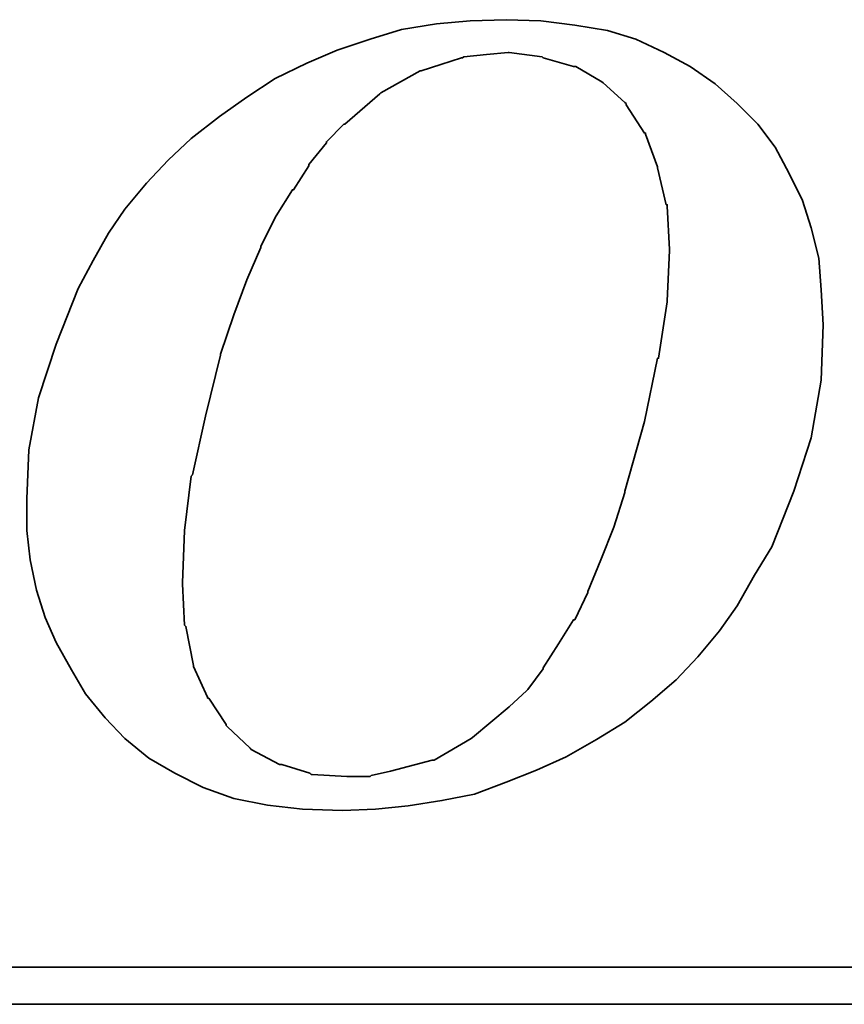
# Model space of a CAD drawing. Header units: inches. Extents: x -12 to 1371, y -333 to 183.
# Tile 42 of 48: x 184.69 to 187.27, y 124.16 to 127.23. Entities that reach past the tile are written whole.
import ezdxf

# ---------------------------------------------------------------- set-up
doc = ezdxf.new("R2010")
doc.units = ezdxf.units.IN
doc.header["$LTSCALE"] = 0.1
doc.layers.add('DIM', color=4, linetype='Continuous')
doc.layers.add('layer 1', color=7, linetype='Continuous')

# ---------------------------------------------------------------- blocks, each defined once
blk = doc.blocks.new('TBI MOTION logo(完整正式版)')
at = {"layer": 'layer 1', "color": 22, "lineweight": 35}
for points, knots in [([(35.79625, -6.98375), (35.79625, -6.98375), (36.23125, -7.43875), (36.23125, -7.43875), (36.23125, -7.43875), (36.23125, -7.43875), (36.75625, -7.87125), (36.75625, -7.87125), (36.75625, -7.87125), (36.75625, -7.87125), (37.33125, -8.20375), (37.33125, -8.20375), (37.33125, -8.20375), (37.33125, -8.20375), (37.95625, -8.51875), (37.95625, -8.51875), (37.95625, -8.51875), (37.95625, -8.51875), (38.62625, -8.75875), (38.62625, -8.75875), (38.62625, -8.75875), (38.62625, -8.75875), (39.37125, -8.90375), (39.37125, -8.90375), (39.37125, -8.90375), (39.37125, -8.90375), (40.14125, -8.99875), (40.14125, -8.99875), (40.14125, -8.99875), (40.14125, -8.99875), (41.02625, -9.02375), (41.02625, -9.02375), (41.02625, -9.02375), (41.02625, -9.02375), (41.74625, -8.99875), (41.74625, -8.99875), (41.74625, -8.99875), (41.74625, -8.99875), (42.46625, -8.92375), (42.46625, -8.92375), (42.46625, -8.92375), (42.46625, -8.92375), (43.21125, -8.80625), (43.21125, -8.80625), (43.21125, -8.80625), (43.21125, -8.80625), (43.93125, -8.66375), (43.93125, -8.66375), (43.93125, -8.66375), (43.93125, -8.66375), (44.62625, -8.39875), (44.62625, -8.39875), (44.62625, -8.39875), (44.62625, -8.39875), (45.29625, -8.13375), (45.29625, -8.13375), (45.29625, -8.13375), (45.29625, -8.13375), (45.94625, -7.84375), (45.94625, -7.84375), (45.94625, -7.84375), (45.94625, -7.84375), (46.61625, -7.46375), (46.61625, -7.46375), (46.61625, -7.46375), (46.61625, -7.46375), (47.24125, -7.07875), (47.24125, -7.07875), (47.24125, -7.07875), (47.24125, -7.07875), (47.81625, -6.62375), (47.81625, -6.62375), (47.81625, -6.62375), (47.81625, -6.62375), (48.36875, -6.14375), (48.36875, -6.14375), (48.36875, -6.14375), (48.36875, -6.14375), (48.84625, -5.64125), (48.84625, -5.64125), (48.84625, -5.64125), (48.84625, -5.64125), (49.32625, -5.06375), (49.32625, -5.06375), (49.32625, -5.06375), (49.32625, -5.06375), (49.71125, -4.51374), (49.71125, -4.51374), (49.71125, -4.51374), (49.71125, -4.51374), (50.09625, -3.83874), (50.09625, -3.83874), (50.09625, -3.83874), (50.09625, -3.83874), (50.48125, -3.21374), (50.48125, -3.21374), (50.48125, -3.21374), (50.48125, -3.21374), (50.96125, -1.99125), (50.96125, -1.99125), (50.96125, -1.99125), (50.96125, -1.99125), (51.34375, -0.81875), (51.34375, -0.81875), (51.34375, -0.81875), (51.34375, -0.81875), (51.56125, 0.45624), (51.56125, 0.45624), (51.56125, 0.45624), (51.56125, 0.45624), (51.60625, 1.67624), (51.60625, 1.67624), (51.60625, 1.67624), (51.60625, 1.67624), (51.56125, 2.44625), (51.56125, 2.44625), (51.56125, 2.44625), (51.56125, 2.44625), (51.51125, 3.14125), (51.51125, 3.14125), (51.51125, 3.14125), (51.51125, 3.14125), (51.34375, 3.81125), (51.34375, 3.81125), (51.34375, 3.81125), (51.34375, 3.81125), (51.15125, 4.41125), (51.15125, 4.41125), (51.15125, 4.41125), (51.15125, 4.41125), (50.86125, 5.01125), (50.86125, 5.01125), (50.86125, 5.01125), (50.86125, 5.01125), (50.55125, 5.58875), (50.55125, 5.58875), (50.55125, 5.58875), (50.55125, 5.58875), (50.16625, 6.09125), (50.16625, 6.09125), (50.16625, 6.09125), (50.16625, 6.09125), (49.71125, 6.54875), (49.71125, 6.54875), (49.71125, 6.54875), (49.71125, 6.54875), (49.23125, 6.98125), (49.23125, 6.98125), (49.23125, 6.98125), (49.23125, 6.98125), (48.67875, 7.36625), (48.67875, 7.36625), (48.67875, 7.36625), (48.67875, 7.36625), (48.10375, 7.67625), (48.10375, 7.67625), (48.10375, 7.67625), (48.10375, 7.67625), (47.48125, 7.96375), (47.48125, 7.96375), (47.48125, 7.96375), (47.48125, 7.96375), (46.85625, 8.15625), (46.85625, 8.15625), (46.85625, 8.15625), (46.85625, 8.15625), (46.13625, 8.27624), (46.13625, 8.27624), (46.13625, 8.27624), (46.13625, 8.27624), (45.39125, 8.37125), (45.39125, 8.37125), (45.39125, 8.37125), (45.39125, 8.37125), (44.62625, 8.39624), (44.62625, 8.39624), (44.62625, 8.39624), (44.62625, 8.39624), (43.83625, 8.37125), (43.83625, 8.37125), (43.83625, 8.37125), (43.83625, 8.37125), (43.09125, 8.30125), (43.09125, 8.30125), (43.09125, 8.30125), (43.09125, 8.30125), (42.32125, 8.18125), (42.32125, 8.18125), (42.32125, 8.18125), (42.32125, 8.18125), (41.62875, 7.96375), (41.62875, 7.96375), (41.62875, 7.96375), (41.62875, 7.96375), (40.90625, 7.72625), (40.90625, 7.72625), (40.90625, 7.72625), (40.90625, 7.72625), (40.23624, 7.43625), (40.23624, 7.43625), (40.23624, 7.43625), (40.23624, 7.43625), (39.54124, 7.10125), (39.54124, 7.10125), (39.54124, 7.10125), (39.54124, 7.10125), (38.91625, 6.69125), (38.91625, 6.69125), (38.91625, 6.69125), (38.91625, 6.69125), (38.31625, 6.26125), (38.31625, 6.26125), (38.31625, 6.26125), (38.31625, 6.26125), (37.69125, 5.78125), (37.69125, 5.78125), (37.69125, 5.78125), (37.69125, 5.78125), (37.18625, 5.30125), (37.18625, 5.30125), (37.18625, 5.30125), (37.18625, 5.30125), (36.70625, 4.79624), (36.70625, 4.79624), (36.70625, 4.79624), (36.70625, 4.79624), (36.23125, 4.22125), (36.23125, 4.22125), (36.23125, 4.22125), (36.23125, 4.22125), (35.87124, 3.69375), (35.87124, 3.69375), (35.87124, 3.69375), (35.87124, 3.69375), (35.53125, 3.09125), (35.53125, 3.09125), (35.53125, 3.09125), (35.53125, 3.09125), (35.19875, 2.47125), (35.19875, 2.47125), (35.19875, 2.47125), (35.19875, 2.47125), (34.71625, 1.24625), (34.71625, 1.24625), (34.71625, 1.24625), (34.71625, 1.24625), (34.33125, 0.06874), (34.33125, 0.06874), (34.33125, 0.06874), (34.33125, 0.06874), (34.11625, -1.07875), (34.11625, -1.07875), (34.11625, -1.07875), (34.11625, -1.07875), (34.07125, -2.15875), (34.07125, -2.15875), (34.07125, -2.15875), (34.07125, -2.15875), (34.07125, -2.85375), (34.07125, -2.85375), (34.07125, -2.85375), (34.07125, -2.85375), (34.14125, -3.50375), (34.14125, -3.50375), (34.14125, -3.50375), (34.14125, -3.50375), (34.28625, -4.17375), (34.28625, -4.17375), (34.28625, -4.17375), (34.28625, -4.17375), (34.47625, -4.77624), (34.47625, -4.77624), (34.47625, -4.77624), (34.47625, -4.77624), (34.71625, -5.32625), (34.71625, -5.32625), (34.71625, -5.32625), (34.71625, -5.32625), (35.05375, -5.92875), (35.05375, -5.92875), (35.05375, -5.92875), (35.05375, -5.92875), (35.36375, -6.45375), (35.36375, -6.45375), (35.36375, -6.45375), (35.36375, -6.45375), (35.79625, -6.98375), (35.79625, -6.98375)], [0, 0, 0, 0, 0.01388889, 0.01388889, 0.01388889, 0.01388889, 0.02777778, 0.02777778, 0.02777778, 0.02777778, 0.04166667, 0.04166667, 0.04166667, 0.04166667, 0.05555556, 0.05555556, 0.05555556, 0.05555556, 0.06944444, 0.06944444, 0.06944444, 0.06944444, 0.08333333, 0.08333333, 0.08333333, 0.08333333, 0.09722222, 0.09722222, 0.09722222, 0.09722222, 0.11111111, 0.11111111, 0.11111111, 0.11111111, 0.125, 0.125, 0.125, 0.125, 0.13888889, 0.13888889, 0.13888889, 0.13888889, 0.15277778, 0.15277778, 0.15277778, 0.15277778, 0.16666667, 0.16666667, 0.16666667, 0.16666667, 0.18055556, 0.18055556, 0.18055556, 0.18055556, 0.19444444, 0.19444444, 0.19444444, 0.19444444, 0.20833333, 0.20833333, 0.20833333, 0.20833333, 0.22222222, 0.22222222, 0.22222222, 0.22222222, 0.23611111, 0.23611111, 0.23611111, 0.23611111, 0.25, 0.25, 0.25, 0.25, 0.26388889, 0.26388889, 0.26388889, 0.26388889, 0.27777778, 0.27777778, 0.27777778, 0.27777778, 0.29166667, 0.29166667, 0.29166667, 0.29166667, 0.30555556, 0.30555556, 0.30555556, 0.30555556, 0.31944444, 0.31944444, 0.31944444, 0.31944444, 0.33333333, 0.33333333, 0.33333333, 0.33333333, 0.34722222, 0.34722222, 0.34722222, 0.34722222, 0.36111111, 0.36111111, 0.36111111, 0.36111111, 0.375, 0.375, 0.375, 0.375, 0.38888889, 0.38888889, 0.38888889, 0.38888889, 0.40277778, 0.40277778, 0.40277778, 0.40277778, 0.41666667, 0.41666667, 0.41666667, 0.41666667, 0.43055556, 0.43055556, 0.43055556, 0.43055556, 0.44444444, 0.44444444, 0.44444444, 0.44444444, 0.45833333, 0.45833333, 0.45833333, 0.45833333, 0.47222222, 0.47222222, 0.47222222, 0.47222222, 0.48611111, 0.48611111, 0.48611111, 0.48611111, 0.5, 0.5, 0.5, 0.5, 0.51388889, 0.51388889, 0.51388889, 0.51388889, 0.52777778, 0.52777778, 0.52777778, 0.52777778, 0.54166667, 0.54166667, 0.54166667, 0.54166667, 0.55555556, 0.55555556, 0.55555556, 0.55555556, 0.56944444, 0.56944444, 0.56944444, 0.56944444, 0.58333333, 0.58333333, 0.58333333, 0.58333333, 0.59722222, 0.59722222, 0.59722222, 0.59722222, 0.61111111, 0.61111111, 0.61111111, 0.61111111, 0.625, 0.625, 0.625, 0.625, 0.63888889, 0.63888889, 0.63888889, 0.63888889, 0.65277778, 0.65277778, 0.65277778, 0.65277778, 0.66666667, 0.66666667, 0.66666667, 0.66666667, 0.68055556, 0.68055556, 0.68055556, 0.68055556, 0.69444444, 0.69444444, 0.69444444, 0.69444444, 0.70833333, 0.70833333, 0.70833333, 0.70833333, 0.72222222, 0.72222222, 0.72222222, 0.72222222, 0.73611111, 0.73611111, 0.73611111, 0.73611111, 0.75, 0.75, 0.75, 0.75, 0.76388889, 0.76388889, 0.76388889, 0.76388889, 0.77777778, 0.77777778, 0.77777778, 0.77777778, 0.79166667, 0.79166667, 0.79166667, 0.79166667, 0.80555556, 0.80555556, 0.80555556, 0.80555556, 0.81944444, 0.81944444, 0.81944444, 0.81944444, 0.83333333, 0.83333333, 0.83333333, 0.83333333, 0.84722222, 0.84722222, 0.84722222, 0.84722222, 0.86111111, 0.86111111, 0.86111111, 0.86111111, 0.875, 0.875, 0.875, 0.875, 0.88888889, 0.88888889, 0.88888889, 0.88888889, 0.90277778, 0.90277778, 0.90277778, 0.90277778, 0.91666667, 0.91666667, 0.91666667, 0.91666667, 0.93055556, 0.93055556, 0.93055556, 0.93055556, 0.94444444, 0.94444444, 0.94444444, 0.94444444, 0.95833333, 0.95833333, 0.95833333, 0.95833333, 0.97222222, 0.97222222, 0.97222222, 0.97222222, 0.98611111, 0.98611111, 0.98611111, 0.98611111, 1, 1, 1, 1]), ([(38.33875, 1.03124), (38.33875, 1.03124), (38.62625, 1.89625), (38.62625, 1.89625), (38.62625, 1.89625), (38.62625, 1.89625), (38.91625, 2.66375), (38.91625, 2.66375), (38.91625, 2.66375), (38.91625, 2.66375), (39.22625, 3.38125), (39.22625, 3.38125), (39.22625, 3.38125), (39.22625, 3.38125), (39.22625, 3.40624), (39.22625, 3.40624), (39.22625, 3.40624), (39.22625, 3.40624), (39.56124, 4.07624), (39.56124, 4.07624), (39.56124, 4.07624), (39.56124, 4.07624), (39.92125, 4.65125), (39.92125, 4.65125), (39.92125, 4.65125), (39.92125, 4.65125), (39.94625, 4.65125), (39.94625, 4.65125), (39.94625, 4.65125), (39.94625, 4.65125), (40.28125, 5.17875), (40.28125, 5.17875), (40.28125, 5.17875), (40.28125, 5.17875), (40.28125, 5.20375), (40.28125, 5.20375), (40.28125, 5.20375), (40.28125, 5.20375), (40.66875, 5.68625), (40.66875, 5.68625), (40.66875, 5.68625), (40.66875, 5.68625), (40.66875, 5.70625), (40.66875, 5.70625), (40.66875, 5.70625), (40.66875, 5.70625), (41.05124, 6.09125), (41.05124, 6.09125), (41.05124, 6.09125), (41.05124, 6.09125), (41.07625, 6.09125), (41.07625, 6.09125), (41.07625, 6.09125), (41.07625, 6.09125), (41.84125, 6.76625), (41.84125, 6.76625), (41.84125, 6.76625), (41.84125, 6.76625), (41.86625, 6.78625), (41.86625, 6.78625), (41.86625, 6.78625), (41.86625, 6.78625), (42.73125, 7.26624), (42.73125, 7.26624), (42.73125, 7.26624), (42.73125, 7.26624), (42.75625, 7.26624), (42.75625, 7.26624), (42.75625, 7.26624), (42.75625, 7.26624), (43.18625, 7.41125), (43.18625, 7.41125), (43.18625, 7.41125), (43.18625, 7.41125), (43.64125, 7.55625), (43.64125, 7.55625), (43.64125, 7.55625), (43.64125, 7.55625), (43.66625, 7.55625), (43.66625, 7.55625), (43.66625, 7.55625), (43.66625, 7.55625), (43.69125, 7.58124), (43.69125, 7.58124), (43.69125, 7.58124), (43.69125, 7.58124), (44.19125, 7.62625), (44.19125, 7.62625), (44.19125, 7.62625), (44.19125, 7.62625), (44.67125, 7.67625), (44.67125, 7.67625), (44.67125, 7.67625), (44.67125, 7.67625), (44.69625, 7.67625), (44.69625, 7.67625), (44.69625, 7.67625), (44.69625, 7.67625), (45.41875, 7.58124), (45.41875, 7.58124), (45.41875, 7.58124), (45.41875, 7.58124), (45.44125, 7.55625), (45.44125, 7.55625), (45.44125, 7.55625), (45.44125, 7.55625), (46.11125, 7.36625), (46.11125, 7.36625), (46.11125, 7.36625), (46.11125, 7.36625), (46.13625, 7.36625), (46.13625, 7.36625), (46.13625, 7.36625), (46.13625, 7.36625), (46.15875, 7.36625), (46.15875, 7.36625), (46.15875, 7.36625), (46.15875, 7.36625), (46.73625, 7.02624), (46.73625, 7.02624), (46.73625, 7.02624), (46.73625, 7.02624), (46.76125, 7.00624), (46.76125, 7.00624), (46.76125, 7.00624), (46.76125, 7.00624), (47.24125, 6.57124), (47.24125, 6.57124), (47.24125, 6.57124), (47.24125, 6.57124), (47.26625, 6.54875), (47.26625, 6.54875), (47.26625, 6.54875), (47.26625, 6.54875), (47.26625, 6.52375), (47.26625, 6.52375), (47.26625, 6.52375), (47.26625, 6.52375), (47.67375, 5.89875), (47.67375, 5.89875), (47.67375, 5.89875), (47.67375, 5.89875), (47.69625, 5.89875), (47.69625, 5.89875), (47.69625, 5.89875), (47.69625, 5.89875), (47.69625, 5.87625), (47.69625, 5.87625), (47.69625, 5.87625), (47.69625, 5.87625), (47.96125, 5.15625), (47.96125, 5.15625), (47.96125, 5.15625), (47.96125, 5.15625), (47.96125, 5.13125), (47.96125, 5.13125), (47.96125, 5.13125), (47.96125, 5.13125), (48.15125, 4.31875), (48.15125, 4.31875), (48.15125, 4.31875), (48.15125, 4.31875), (48.17625, 4.31875), (48.17625, 4.31875), (48.17625, 4.31875), (48.17625, 4.31875), (48.17625, 4.29125), (48.17625, 4.29125), (48.17625, 4.29125), (48.17625, 4.29125), (48.22625, 3.33125), (48.22625, 3.33125), (48.22625, 3.33125), (48.22625, 3.33125), (48.22625, 3.30875), (48.22625, 3.30875), (48.22625, 3.30875), (48.22625, 3.30875), (48.17625, 2.20624), (48.17625, 2.20624), (48.17625, 2.20624), (48.17625, 2.20624), (48.17625, 2.18124), (48.17625, 2.18124), (48.17625, 2.18124), (48.17625, 2.18124), (47.98375, 0.93624), (47.98375, 0.93624), (47.98375, 0.93624), (47.98375, 0.93624), (47.96125, 0.93624), (47.96125, 0.93624), (47.96125, 0.93624), (47.96125, 0.93624), (47.67375, -0.45874), (47.67375, -0.45874), (47.67375, -0.45874), (47.67375, -0.45874), (47.24125, -1.99125), (47.24125, -1.99125), (47.24125, -1.99125), (47.24125, -1.99125), (47.24125, -2.01874), (47.24125, -2.01874), (47.24125, -2.01874), (47.24125, -2.01874), (47.00125, -2.78375), (47.00125, -2.78375), (47.00125, -2.78375), (47.00125, -2.78375), (46.71125, -3.50375), (46.71125, -3.50375), (46.71125, -3.50375), (46.71125, -3.50375), (46.42625, -4.19875), (46.42625, -4.19875), (46.42625, -4.19875), (46.42625, -4.19875), (46.42625, -4.22375), (46.42625, -4.22375), (46.42625, -4.22375), (46.42625, -4.22375), (46.13625, -4.82374), (46.13625, -4.82374), (46.13625, -4.82374), (46.13625, -4.82374), (46.11125, -4.82374), (46.11125, -4.82374), (46.11125, -4.82374), (46.11125, -4.82374), (45.77625, -5.35125), (45.77625, -5.35125), (45.77625, -5.35125), (45.77625, -5.35125), (45.44125, -5.87875), (45.44125, -5.87875), (45.44125, -5.87875), (45.44125, -5.87875), (45.44125, -5.90375), (45.44125, -5.90375), (45.44125, -5.90375), (45.44125, -5.90375), (45.10625, -6.35875), (45.10625, -6.35875), (45.10625, -6.35875), (45.10625, -6.35875), (45.08125, -6.38375), (45.08125, -6.38375), (45.08125, -6.38375), (45.08125, -6.38375), (44.69625, -6.74375), (44.69625, -6.74375), (44.69625, -6.74375), (44.69625, -6.74375), (43.88375, -7.41625), (43.88375, -7.41625), (43.88375, -7.41625), (43.88375, -7.41625), (43.85625, -7.43875), (43.85625, -7.43875), (43.85625, -7.43875), (43.85625, -7.43875), (43.04125, -7.91875), (43.04125, -7.91875), (43.04125, -7.91875), (43.04125, -7.91875), (43.01625, -7.91875), (43.01625, -7.91875), (43.01625, -7.91875), (43.01625, -7.91875), (42.99625, -7.91875), (42.99625, -7.91875), (42.99625, -7.91875), (42.99625, -7.91875), (42.08125, -8.15875), (42.08125, -8.15875), (42.08125, -8.15875), (42.08125, -8.15875), (41.65125, -8.25625), (41.65125, -8.25625), (41.65125, -8.25625), (41.65125, -8.25625), (41.62875, -8.27875), (41.62875, -8.27875), (41.62875, -8.27875), (41.62875, -8.27875), (41.60125, -8.27875), (41.60125, -8.27875), (41.60125, -8.27875), (41.60125, -8.27875), (41.12125, -8.27875), (41.12125, -8.27875), (41.12125, -8.27875), (41.12125, -8.27875), (40.35624, -8.23125), (40.35624, -8.23125), (40.35624, -8.23125), (40.35624, -8.23125), (40.33125, -8.23125), (40.33125, -8.23125), (40.33125, -8.23125), (40.33125, -8.23125), (40.30625, -8.20375), (40.30625, -8.20375), (40.30625, -8.20375), (40.30625, -8.20375), (39.68375, -8.01375), (39.68375, -8.01375), (39.68375, -8.01375), (39.68375, -8.01375), (39.66124, -8.01375), (39.66124, -8.01375), (39.66124, -8.01375), (39.66124, -8.01375), (39.63625, -8.01375), (39.63625, -8.01375), (39.63625, -8.01375), (39.63625, -8.01375), (39.01125, -7.67875), (39.01125, -7.67875), (39.01125, -7.67875), (39.01125, -7.67875), (38.98875, -7.65375), (38.98875, -7.65375), (38.98875, -7.65375), (38.98875, -7.65375), (38.48625, -7.17375), (38.48625, -7.17375), (38.48625, -7.17375), (38.48625, -7.17375), (38.45875, -7.14875), (38.45875, -7.14875), (38.45875, -7.14875), (38.45875, -7.14875), (38.45875, -7.12875), (38.45875, -7.12875), (38.45875, -7.12875), (38.45875, -7.12875), (38.07625, -6.54875), (38.07625, -6.54875), (38.07625, -6.54875), (38.07625, -6.54875), (38.05125, -6.54875), (38.05125, -6.54875), (38.05125, -6.54875), (38.05125, -6.54875), (38.05125, -6.52875), (38.05125, -6.52875), (38.05125, -6.52875), (38.05125, -6.52875), (37.74125, -5.85375), (37.74125, -5.85375), (37.74125, -5.85375), (37.74125, -5.85375), (37.74125, -5.82875), (37.74125, -5.82875), (37.74125, -5.82875), (37.74125, -5.82875), (37.57375, -4.96875), (37.57375, -4.96875), (37.57375, -4.96875), (37.57375, -4.96875), (37.54625, -4.94375), (37.54625, -4.94375), (37.54625, -4.94375), (37.54625, -4.94375), (37.50125, -4.03375), (37.50125, -4.03375), (37.50125, -4.03375), (37.50125, -4.03375), (37.50125, -4.00875), (37.50125, -4.00875), (37.50125, -4.00875), (37.50125, -4.00875), (37.54625, -2.85375), (37.54625, -2.85375), (37.54625, -2.85375), (37.54625, -2.85375), (37.69125, -1.65875), (37.69125, -1.65875), (37.69125, -1.65875), (37.69125, -1.65875), (37.71624, -1.63375), (37.71624, -1.63375), (37.71624, -1.63375), (37.71624, -1.63375), (38.00375, -0.33875), (38.00375, -0.33875), (38.00375, -0.33875), (38.00375, -0.33875), (38.33875, 1.00624), (38.33875, 1.00624), (38.33875, 1.00624), (38.33875, 1.00624), (38.33875, 1.03124), (38.33875, 1.03124)], [0, 0, 0, 0, 0.01010101, 0.01010101, 0.01010101, 0.01010101, 0.02020202, 0.02020202, 0.02020202, 0.02020202, 0.03030303, 0.03030303, 0.03030303, 0.03030303, 0.04040404, 0.04040404, 0.04040404, 0.04040404, 0.05050505, 0.05050505, 0.05050505, 0.05050505, 0.06060606, 0.06060606, 0.06060606, 0.06060606, 0.07070707, 0.07070707, 0.07070707, 0.07070707, 0.08080808, 0.08080808, 0.08080808, 0.08080808, 0.09090909, 0.09090909, 0.09090909, 0.09090909, 0.1010101, 0.1010101, 0.1010101, 0.1010101, 0.11111111, 0.11111111, 0.11111111, 0.11111111, 0.12121212, 0.12121212, 0.12121212, 0.12121212, 0.13131313, 0.13131313, 0.13131313, 0.13131313, 0.14141414, 0.14141414, 0.14141414, 0.14141414, 0.15151515, 0.15151515, 0.15151515, 0.15151515, 0.16161616, 0.16161616, 0.16161616, 0.16161616, 0.17171717, 0.17171717, 0.17171717, 0.17171717, 0.18181818, 0.18181818, 0.18181818, 0.18181818, 0.19191919, 0.19191919, 0.19191919, 0.19191919, 0.2020202, 0.2020202, 0.2020202, 0.2020202, 0.21212121, 0.21212121, 0.21212121, 0.21212121, 0.22222222, 0.22222222, 0.22222222, 0.22222222, 0.23232323, 0.23232323, 0.23232323, 0.23232323, 0.24242424, 0.24242424, 0.24242424, 0.24242424, 0.25252525, 0.25252525, 0.25252525, 0.25252525, 0.26262626, 0.26262626, 0.26262626, 0.26262626, 0.27272727, 0.27272727, 0.27272727, 0.27272727, 0.28282828, 0.28282828, 0.28282828, 0.28282828, 0.29292929, 0.29292929, 0.29292929, 0.29292929, 0.3030303, 0.3030303, 0.3030303, 0.3030303, 0.31313131, 0.31313131, 0.31313131, 0.31313131, 0.32323232, 0.32323232, 0.32323232, 0.32323232, 0.33333333, 0.33333333, 0.33333333, 0.33333333, 0.34343434, 0.34343434, 0.34343434, 0.34343434, 0.35353535, 0.35353535, 0.35353535, 0.35353535, 0.36363636, 0.36363636, 0.36363636, 0.36363636, 0.37373737, 0.37373737, 0.37373737, 0.37373737, 0.38383838, 0.38383838, 0.38383838, 0.38383838, 0.39393939, 0.39393939, 0.39393939, 0.39393939, 0.4040404, 0.4040404, 0.4040404, 0.4040404, 0.41414141, 0.41414141, 0.41414141, 0.41414141, 0.42424242, 0.42424242, 0.42424242, 0.42424242, 0.43434343, 0.43434343, 0.43434343, 0.43434343, 0.44444444, 0.44444444, 0.44444444, 0.44444444, 0.45454545, 0.45454545, 0.45454545, 0.45454545, 0.46464646, 0.46464646, 0.46464646, 0.46464646, 0.47474747, 0.47474747, 0.47474747, 0.47474747, 0.48484848, 0.48484848, 0.48484848, 0.48484848, 0.49494949, 0.49494949, 0.49494949, 0.49494949, 0.50505051, 0.50505051, 0.50505051, 0.50505051, 0.51515152, 0.51515152, 0.51515152, 0.51515152, 0.52525253, 0.52525253, 0.52525253, 0.52525253, 0.53535354, 0.53535354, 0.53535354, 0.53535354, 0.54545455, 0.54545455, 0.54545455, 0.54545455, 0.55555556, 0.55555556, 0.55555556, 0.55555556, 0.56565657, 0.56565657, 0.56565657, 0.56565657, 0.57575758, 0.57575758, 0.57575758, 0.57575758, 0.58585859, 0.58585859, 0.58585859, 0.58585859, 0.5959596, 0.5959596, 0.5959596, 0.5959596, 0.60606061, 0.60606061, 0.60606061, 0.60606061, 0.61616162, 0.61616162, 0.61616162, 0.61616162, 0.62626263, 0.62626263, 0.62626263, 0.62626263, 0.63636364, 0.63636364, 0.63636364, 0.63636364, 0.64646465, 0.64646465, 0.64646465, 0.64646465, 0.65656566, 0.65656566, 0.65656566, 0.65656566, 0.66666667, 0.66666667, 0.66666667, 0.66666667, 0.67676768, 0.67676768, 0.67676768, 0.67676768, 0.68686869, 0.68686869, 0.68686869, 0.68686869, 0.6969697, 0.6969697, 0.6969697, 0.6969697, 0.70707071, 0.70707071, 0.70707071, 0.70707071, 0.71717172, 0.71717172, 0.71717172, 0.71717172, 0.72727273, 0.72727273, 0.72727273, 0.72727273, 0.73737374, 0.73737374, 0.73737374, 0.73737374, 0.74747475, 0.74747475, 0.74747475, 0.74747475, 0.75757576, 0.75757576, 0.75757576, 0.75757576, 0.76767677, 0.76767677, 0.76767677, 0.76767677, 0.77777778, 0.77777778, 0.77777778, 0.77777778, 0.78787879, 0.78787879, 0.78787879, 0.78787879, 0.7979798, 0.7979798, 0.7979798, 0.7979798, 0.80808081, 0.80808081, 0.80808081, 0.80808081, 0.81818182, 0.81818182, 0.81818182, 0.81818182, 0.82828283, 0.82828283, 0.82828283, 0.82828283, 0.83838384, 0.83838384, 0.83838384, 0.83838384, 0.84848485, 0.84848485, 0.84848485, 0.84848485, 0.85858586, 0.85858586, 0.85858586, 0.85858586, 0.86868687, 0.86868687, 0.86868687, 0.86868687, 0.87878788, 0.87878788, 0.87878788, 0.87878788, 0.88888889, 0.88888889, 0.88888889, 0.88888889, 0.8989899, 0.8989899, 0.8989899, 0.8989899, 0.90909091, 0.90909091, 0.90909091, 0.90909091, 0.91919192, 0.91919192, 0.91919192, 0.91919192, 0.92929293, 0.92929293, 0.92929293, 0.92929293, 0.93939394, 0.93939394, 0.93939394, 0.93939394, 0.94949495, 0.94949495, 0.94949495, 0.94949495, 0.95959596, 0.95959596, 0.95959596, 0.95959596, 0.96969697, 0.96969697, 0.96969697, 0.96969697, 0.97979798, 0.97979798, 0.97979798, 0.97979798, 0.98989899, 0.98989899, 0.98989899, 0.98989899, 1, 1, 1, 1]), ([(75.90875, -9.47875), (75.90875, -9.47875), (75.90875, -12.28625), (75.90875, -12.28625), (75.90875, -12.28625), (75.90875, -12.28625), (75.90875, -12.47875), (75.90875, -12.47875), (75.90875, -12.47875), (75.90875, -12.47875), (75.71625, -12.47875), (75.71625, -12.47875), (75.71625, -12.47875), (75.71625, -12.47875), (-88.32875, -12.47875), (-88.32875, -12.47875), (-88.32875, -12.47875), (-88.32875, -12.47875), (-88.32875, -13.29375), (-88.32875, -13.29375), (-88.32875, -13.29375), (-88.32875, -13.29375), (82.89125, -13.29375), (82.89125, -13.29375), (82.89125, -13.29375), (82.89125, -13.29375), (75.90875, -9.47875), (75.90875, -9.47875)], [0, 0, 0, 0, 0.14285714, 0.14285714, 0.14285714, 0.14285714, 0.28571429, 0.28571429, 0.28571429, 0.28571429, 0.42857143, 0.42857143, 0.42857143, 0.42857143, 0.57142857, 0.57142857, 0.57142857, 0.57142857, 0.71428571, 0.71428571, 0.71428571, 0.71428571, 0.85714286, 0.85714286, 0.85714286, 0.85714286, 1, 1, 1, 1])]:
    blk.add_open_spline(points, degree=3, knots=knots, dxfattribs=at)

msp = doc.modelspace()

# ---------------------------------------------------------------- block references
at = {"layer": 'DIM', "color": 7, "xscale": 0.1418939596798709, "yscale": 0.1418939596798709, "zscale": 0.1418939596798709}
msp.add_blockref('TBI MOTION logo(完整正式版)', (179.8781, 126.043), dxfattribs=at)

doc.saveas('drawing.dxf')
